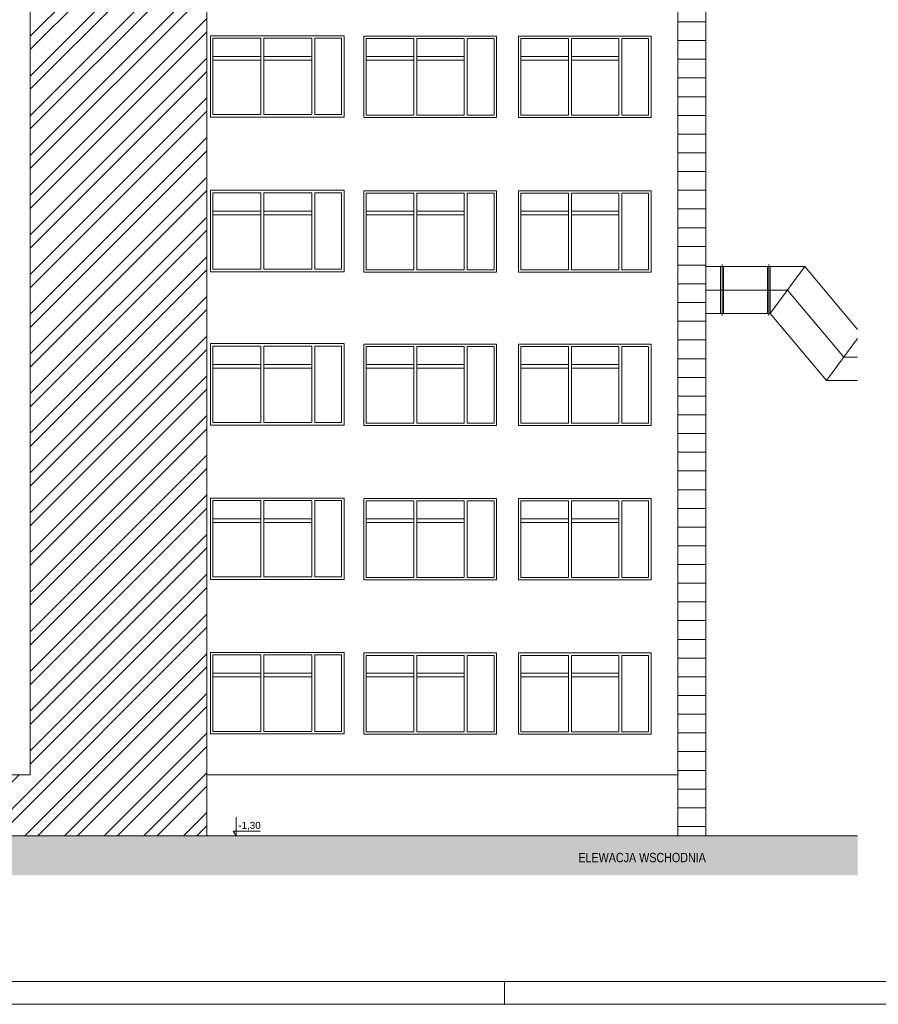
# Paper-space layout 'A-43 ELEWACJE' of a CAD drawing. Header units: millimetres. Extents: x -1100 to 1100, y 0 to 900.
# Tile 4 of 24: x 456 to 640, y 0 to 210. Entities that reach past the tile are written whole.
import ezdxf
from ezdxf.xclip import XClip

# ---------------------------------------------------------------- set-up
doc = ezdxf.new("R2010")
doc.units = ezdxf.units.MM
doc.header["$MEASUREMENT"] = 0
doc.header["$XCLIPFRAME"] = 0
doc.linetypes.add('DASHDOT', pattern=[254, 127, -63.5, 0, -63.5])
for name, color, linetype, lineweight in [('A_Arkusz_Nr_pióra__1', 7, 'Continuous', 20), ('A_opis_Nr_pióra__1', 7, 'Continuous', 20), ('A_ściany proj_Nr_pióra__1', 7, 'Continuous', 20), ('A_ściany_Nr_pióra__1', 7, 'Continuous', 20), ('A_ściany_Nr_pióra__2', 8, 'Continuous', 13), ('A_ściany_Nr_pióra__3', 252, 'Continuous', 13)]:
    doc.layers.add(name, color=color, linetype=linetype, lineweight=lineweight)
for name, color, linetype, lineweight, true_color in [('A_Arkusz_Nr_pióra__237', 7, 'Continuous', 5, 0x343434), ('A_sanitarne_Nr_pióra__6', 7, 'Continuous', 13, 0xa9a9a9), ('A_wymiary_Nr_pióra__7', 7, 'Continuous', 18, 0x171717)]:
    doc.layers.add(name, color=color, linetype=linetype, lineweight=lineweight, true_color=true_color)
doc.layers.add('A_ściany', color=7, linetype='Continuous')
doc.styles.add('STYL_AUTOMATYCZNY_2', font='ARIALN.TTF')
doc.styles.add('STYL_AUTOMATYCZNY_4', font='arial.ttf')

# ---------------------------------------------------------------- blocks, each defined once
blk = doc.blocks.new('Rysunek_1_1', base_point=(-473.34, 1334))
at = {"layer": 'A_ściany', "linetype": 'Continuous', "lineweight": 13}
h = blk.add_hatch(dxfattribs=at)
h.set_pattern_fill('BONIE_0001', color=8, style=0, pattern_type=2)
h.set_pattern_definition([(0, (-473.3395, 1333.9987), (0, 4), [])])
h.paths.add_polyline_path([(603.01, 407.62), (593.39, 407.62), (593.39, 395.9), (597.01, 395.9), (597.01, 36.02), (603.01, 36.02)])
h = blk.add_hatch(dxfattribs=at)
h.set_pattern_fill('stal_0001', color=8, style=0, pattern_type=2)
h.set_pattern_definition([(45, (-473.3395, 1333.999), (-4.24264, 4.24264), []), (45, (-474.754, 1335.413), (-4.24264, 4.24264), [])])
h.paths.add_polyline_path([(496.4, 36.02), (496.4, 395.9), (458.66, 395.9), (458.66, 49.02), (435.28, 49.02), (435.28, 47.57), (431.78, 47.57), (431.78, 46.13), (428.28, 46.13), (428.28, 44.68), (424.78, 44.68), (424.78, 43.24), (421.28, 43.24), (421.28, 41.79), (417.78, 41.79), (417.78, 40.35), (414.28, 40.35), (414.28, 38.9), (410.78, 38.9), (410.78, 37.46), (407.28, 37.46), (407.28, 36.02)])
blk.add_hatch(color=8, dxfattribs=at).paths.add_polyline_path([(108, 39.37), (29.9, 39.37), (29.9, 27.6), (635.41, 27.6), (635.41, 36.02), (177.67, 36.02)])
at = {"layer": 'A_sanitarne_Nr_pióra__6', "color": 253, "linetype": 'Continuous', "lineweight": 13, "true_color": 0xa9a9a9}
for p, q in [((606.47, 147.22), (606.47, 158.12)), ((606.47, 158.12), (606.47, 147.22)), ((616.47, 147.22), (616.47, 158.12)), ((616.47, 147.22), (616.47, 158.12)), ((603.01, 157.67), (606.47, 157.67)), ((606.17, 157.67), (606.17, 147.67)), ((606.47, 157.67), (606.77, 157.67)), ((606.77, 157.67), (606.77, 147.67)), ((606.77, 157.67), (616.17, 157.67)), ((606.77, 157.67), (606.77, 157.67)), ((606.77, 147.67), (606.77, 157.67)), ((616.17, 157.67), (616.17, 147.67)), ((616.17, 157.67), (616.47, 157.67)), ((616.17, 147.67), (616.17, 157.67)), ((624.17, 157.67), (616.47, 157.67)), ((624.17, 157.67), (616.77, 147.67)), ((616.77, 147.67), (616.77, 157.67)), ((635.41, 144.23), (624.17, 157.67)), ((606.47, 147.67), (603.01, 147.67)), ((606.77, 147.67), (606.47, 147.67)), ((616.17, 147.67), (606.77, 147.67)), ((616.47, 147.67), (616.17, 147.67)), ((616.77, 147.67), (616.47, 147.67)), ((628.78, 133.32), (616.77, 147.67)), ((635.41, 142.29), (628.78, 133.32)), ((635.41, 133.32), (628.78, 133.32))]:
    blk.add_line(p, q, dxfattribs=at)
at = {"layer": 'A_sanitarne_Nr_pióra__6', "color": 253, "linetype": 'DASHDOT', "lineweight": 13, "true_color": 0xa9a9a9}
for p, q in [((603.01, 152.67), (606.47, 152.67)), ((606.77, 152.67), (606.47, 152.67)), ((616.17, 152.67), (606.77, 152.67)), ((616.47, 152.67), (616.17, 152.67)), ((620.47, 152.67), (616.47, 152.67)), ((632.47, 138.32), (620.47, 152.67)), ((635.41, 138.32), (632.47, 138.32))]:
    blk.add_line(p, q, dxfattribs=at)
at = {"layer": 'A_wymiary_Nr_pióra__7', "color": 250, "linetype": 'Continuous', "lineweight": 18, "true_color": 0x171717}
for p, q in [((502.63, 36.02), (502.63, 40.02)), ((502.63, 36.02), (501.88, 36.02)), ((502.63, 36.02), (502.05, 37.02)), ((502.05, 37.02), (502.63, 37.02)), ((502.63, 37.02), (507.82, 37.02)), ((502.63, 36.02), (503.38, 36.02))]:
    blk.add_line(p, q, dxfattribs=at)
at = {"layer": 'A_ściany proj_Nr_pióra__1', "color": 7, "linetype": 'Continuous', "lineweight": 20}
blk.add_line((603.01, 407.62), (603.01, 36.02), dxfattribs=at)
at = {"layer": 'A_ściany_Nr_pióra__1', "color": 7, "linetype": 'Continuous', "lineweight": 20}
for p, q in [((597.01, 341.72), (597.01, 36.02)), ((496.4, 49.02), (597.01, 49.02)), ((635.41, 36.02), (177.67, 36.02))]:
    blk.add_line(p, q, dxfattribs=at)
at = {"layer": 'A_ściany_Nr_pióra__2', "color": 8, "linetype": 'Continuous', "lineweight": 13, "flags": 128}
blk.add_lwpolyline([(496.4, 36.02), (407.28, 36.02), (407.28, 37.46), (410.78, 37.46), (410.78, 38.9), (414.28, 38.9), (414.28, 40.35), (417.78, 40.35), (417.78, 41.79), (421.28, 41.79), (421.28, 43.24), (424.78, 43.24), (424.78, 44.68), (428.28, 44.68), (428.28, 46.13), (431.78, 46.13), (431.78, 47.57), (435.28, 47.57), (435.28, 49.02), (458.66, 49.02), (458.66, 395.9), (496.4, 395.9)], close=True, dxfattribs=at)
at = {"layer": 'A_ściany_Nr_pióra__3', "color": 252, "linetype": 'Continuous', "lineweight": 13}
for p, q in [((525.73, 207.04), (497.17, 207.04)), ((497.17, 207.04), (497.17, 189.64)), ((497.69, 206.52), (497.69, 190.17)), ((507.95, 206.52), (497.69, 206.52)), ((507.95, 190.17), (507.95, 206.52)), ((508.6, 206.52), (508.6, 190.17)), ((518.85, 206.52), (508.6, 206.52)), ((518.85, 190.17), (518.85, 206.52)), ((519.5, 206.52), (519.5, 190.17)), ((525.2, 206.52), (519.5, 206.52)), ((525.2, 190.17), (525.2, 206.52)), ((525.73, 207.04), (525.73, 189.64)), ((558.28, 206.94), (529.95, 206.94)), ((529.95, 206.94), (529.95, 189.54)), ((530.47, 206.42), (540.61, 206.42)), ((530.47, 190.07), (530.47, 206.42)), ((540.61, 206.42), (540.61, 190.07)), ((541.26, 206.42), (551.4, 206.42)), ((541.26, 190.07), (541.26, 206.42)), ((551.4, 206.42), (551.4, 190.07)), ((552.05, 206.42), (557.75, 206.42)), ((552.05, 190.07), (552.05, 206.42)), ((557.75, 206.42), (557.75, 190.07)), ((558.28, 189.54), (558.28, 206.94)), ((591.31, 206.94), (562.98, 206.94)), ((562.98, 206.94), (562.98, 189.54)), ((563.5, 206.42), (573.64, 206.42)), ((563.5, 190.07), (563.5, 206.42)), ((573.64, 206.42), (573.64, 190.07)), ((574.29, 206.42), (584.43, 206.42)), ((574.29, 190.07), (574.29, 206.42)), ((584.43, 206.42), (584.43, 190.07)), ((585.08, 206.42), (590.78, 206.42)), ((585.08, 190.07), (585.08, 206.42)), ((590.78, 206.42), (590.78, 190.07)), ((591.31, 189.54), (591.31, 206.94)), ((497.69, 202.6), (507.95, 202.6)), ((508.6, 202.6), (518.85, 202.6)), ((530.47, 202.6), (540.61, 202.6)), ((541.26, 202.6), (551.4, 202.6)), ((563.5, 202.6), (573.64, 202.6)), ((574.29, 202.6), (584.43, 202.6)), ((497.69, 201.8), (507.95, 201.8)), ((508.6, 201.8), (518.85, 201.8)), ((530.47, 201.8), (540.61, 201.8)), ((541.26, 201.8), (551.4, 201.8)), ((563.5, 201.8), (573.64, 201.8)), ((574.29, 201.8), (584.43, 201.8)), ((497.17, 189.64), (525.73, 189.64)), ((497.69, 190.17), (507.95, 190.17)), ((508.6, 190.17), (518.85, 190.17)), ((519.5, 190.17), (525.2, 190.17)), ((529.95, 189.54), (558.28, 189.54)), ((540.61, 190.07), (530.47, 190.07)), ((551.4, 190.07), (541.26, 190.07)), ((557.75, 190.07), (552.05, 190.07)), ((562.98, 189.54), (591.31, 189.54)), ((573.64, 190.07), (563.5, 190.07)), ((584.43, 190.07), (574.29, 190.07)), ((590.78, 190.07), (585.08, 190.07)), ((525.73, 173.99), (497.17, 173.99)), ((497.17, 173.99), (497.17, 156.59)), ((497.69, 173.47), (497.69, 157.12)), ((507.95, 173.47), (497.69, 173.47)), ((507.95, 157.12), (507.95, 173.47)), ((508.6, 173.47), (508.6, 157.12)), ((518.85, 173.47), (508.6, 173.47)), ((518.85, 157.12), (518.85, 173.47)), ((519.5, 173.47), (519.5, 157.12)), ((525.2, 173.47), (519.5, 173.47)), ((525.2, 157.12), (525.2, 173.47)), ((525.73, 173.99), (525.73, 156.59)), ((558.28, 173.89), (529.95, 173.89)), ((529.95, 173.89), (529.95, 156.49)), ((530.47, 173.37), (540.61, 173.37)), ((530.47, 157.02), (530.47, 173.37)), ((540.61, 173.37), (540.61, 157.02)), ((541.26, 173.37), (551.4, 173.37)), ((541.26, 157.02), (541.26, 173.37)), ((551.4, 173.37), (551.4, 157.02)), ((552.05, 173.37), (557.75, 173.37)), ((552.05, 157.02), (552.05, 173.37)), ((557.75, 173.37), (557.75, 157.02)), ((558.28, 156.49), (558.28, 173.89)), ((591.31, 173.89), (562.98, 173.89)), ((562.98, 173.89), (562.98, 156.49)), ((563.5, 173.37), (573.64, 173.37)), ((563.5, 157.02), (563.5, 173.37)), ((573.64, 173.37), (573.64, 157.02)), ((574.29, 173.37), (584.43, 173.37)), ((574.29, 157.02), (574.29, 173.37)), ((584.43, 173.37), (584.43, 157.02)), ((585.08, 173.37), (590.78, 173.37)), ((585.08, 157.02), (585.08, 173.37)), ((590.78, 173.37), (590.78, 157.02)), ((591.31, 156.49), (591.31, 173.89)), ((497.69, 169.55), (507.95, 169.55)), ((497.69, 168.75), (507.95, 168.75)), ((508.6, 169.55), (518.85, 169.55)), ((508.6, 168.75), (518.85, 168.75)), ((530.47, 169.55), (540.61, 169.55)), ((530.47, 168.75), (540.61, 168.75)), ((541.26, 169.55), (551.4, 169.55)), ((541.26, 168.75), (551.4, 168.75)), ((563.5, 169.55), (573.64, 169.55)), ((563.5, 168.75), (573.64, 168.75)), ((574.29, 169.55), (584.43, 169.55)), ((574.29, 168.75), (584.43, 168.75)), ((497.17, 156.59), (525.73, 156.59)), ((497.69, 157.12), (507.95, 157.12)), ((508.6, 157.12), (518.85, 157.12)), ((519.5, 157.12), (525.2, 157.12)), ((529.95, 156.49), (558.28, 156.49)), ((540.61, 157.02), (530.47, 157.02)), ((551.4, 157.02), (541.26, 157.02)), ((557.75, 157.02), (552.05, 157.02)), ((562.98, 156.49), (591.31, 156.49)), ((573.64, 157.02), (563.5, 157.02)), ((584.43, 157.02), (574.29, 157.02)), ((590.78, 157.02), (585.08, 157.02)), ((525.73, 141.22), (497.17, 141.22)), ((497.17, 141.22), (497.17, 123.82)), ((525.73, 141.22), (525.73, 123.82)), ((558.28, 141.12), (529.95, 141.12)), ((529.95, 141.12), (529.95, 123.72)), ((558.28, 123.72), (558.28, 141.12)), ((591.31, 141.12), (562.98, 141.12)), ((562.98, 141.12), (562.98, 123.72)), ((591.31, 123.72), (591.31, 141.12)), ((497.69, 140.69), (497.69, 124.34)), ((507.95, 140.69), (497.69, 140.69)), ((507.95, 124.34), (507.95, 140.69)), ((508.6, 140.69), (508.6, 124.34)), ((518.85, 140.69), (508.6, 140.69)), ((518.85, 124.34), (518.85, 140.69)), ((519.5, 140.69), (519.5, 124.34)), ((525.2, 140.69), (519.5, 140.69)), ((525.2, 124.34), (525.2, 140.69)), ((530.47, 140.59), (540.61, 140.59)), ((530.47, 124.24), (530.47, 140.59)), ((540.61, 140.59), (540.61, 124.24)), ((541.26, 140.59), (551.4, 140.59)), ((541.26, 124.24), (541.26, 140.59)), ((551.4, 140.59), (551.4, 124.24)), ((552.05, 140.59), (557.75, 140.59)), ((552.05, 124.24), (552.05, 140.59)), ((557.75, 140.59), (557.75, 124.24)), ((563.5, 140.59), (573.64, 140.59)), ((563.5, 124.24), (563.5, 140.59)), ((573.64, 140.59), (573.64, 124.24)), ((574.29, 140.59), (584.43, 140.59)), ((574.29, 124.24), (574.29, 140.59)), ((584.43, 140.59), (584.43, 124.24)), ((585.08, 140.59), (590.78, 140.59)), ((585.08, 124.24), (585.08, 140.59)), ((590.78, 140.59), (590.78, 124.24)), ((497.69, 136.77), (507.95, 136.77)), ((497.69, 135.97), (507.95, 135.97)), ((508.6, 136.77), (518.85, 136.77)), ((508.6, 135.97), (518.85, 135.97)), ((530.47, 136.77), (540.61, 136.77)), ((530.47, 135.97), (540.61, 135.97)), ((541.26, 136.77), (551.4, 136.77)), ((541.26, 135.97), (551.4, 135.97)), ((563.5, 136.77), (573.64, 136.77)), ((563.5, 135.97), (573.64, 135.97)), ((574.29, 136.77), (584.43, 136.77)), ((574.29, 135.97), (584.43, 135.97)), ((497.69, 124.34), (507.95, 124.34)), ((508.6, 124.34), (518.85, 124.34)), ((519.5, 124.34), (525.2, 124.34)), ((540.61, 124.24), (530.47, 124.24)), ((551.4, 124.24), (541.26, 124.24)), ((557.75, 124.24), (552.05, 124.24)), ((573.64, 124.24), (563.5, 124.24)), ((584.43, 124.24), (574.29, 124.24)), ((590.78, 124.24), (585.08, 124.24)), ((497.17, 123.82), (525.73, 123.82)), ((529.95, 123.72), (558.28, 123.72)), ((562.98, 123.72), (591.31, 123.72)), ((525.73, 108.22), (497.17, 108.22)), ((497.17, 108.22), (497.17, 90.82)), ((497.69, 107.69), (497.69, 91.34)), ((507.95, 107.69), (497.69, 107.69)), ((507.95, 91.34), (507.95, 107.69)), ((508.6, 107.69), (508.6, 91.34)), ((518.85, 107.69), (508.6, 107.69)), ((518.85, 91.34), (518.85, 107.69)), ((519.5, 107.69), (519.5, 91.34)), ((525.2, 107.69), (519.5, 107.69)), ((525.2, 91.34), (525.2, 107.69)), ((525.73, 108.22), (525.73, 90.82)), ((558.28, 108.12), (529.95, 108.12)), ((529.95, 108.12), (529.95, 90.72)), ((530.47, 107.59), (540.61, 107.59)), ((530.47, 91.24), (530.47, 107.59)), ((540.61, 107.59), (540.61, 91.24)), ((541.26, 107.59), (551.4, 107.59)), ((541.26, 91.24), (541.26, 107.59)), ((551.4, 107.59), (551.4, 91.24)), ((552.05, 107.59), (557.75, 107.59)), ((552.05, 91.24), (552.05, 107.59)), ((557.75, 107.59), (557.75, 91.24)), ((558.28, 90.72), (558.28, 108.12)), ((591.31, 108.12), (562.98, 108.12)), ((562.98, 108.12), (562.98, 90.72)), ((563.5, 107.59), (573.64, 107.59)), ((563.5, 91.24), (563.5, 107.59)), ((573.64, 107.59), (573.64, 91.24)), ((574.29, 107.59), (584.43, 107.59)), ((574.29, 91.24), (574.29, 107.59)), ((584.43, 107.59), (584.43, 91.24)), ((585.08, 107.59), (590.78, 107.59)), ((585.08, 91.24), (585.08, 107.59)), ((590.78, 107.59), (590.78, 91.24)), ((591.31, 90.72), (591.31, 108.12)), ((497.69, 103.77), (507.95, 103.77)), ((508.6, 103.77), (518.85, 103.77)), ((530.47, 103.77), (540.61, 103.77)), ((541.26, 103.77), (551.4, 103.77)), ((563.5, 103.77), (573.64, 103.77)), ((574.29, 103.77), (584.43, 103.77)), ((497.69, 102.97), (507.95, 102.97)), ((508.6, 102.97), (518.85, 102.97)), ((530.47, 102.97), (540.61, 102.97)), ((541.26, 102.97), (551.4, 102.97)), ((563.5, 102.97), (573.64, 102.97)), ((574.29, 102.97), (584.43, 102.97)), ((497.17, 90.82), (525.73, 90.82)), ((497.69, 91.34), (507.95, 91.34)), ((508.6, 91.34), (518.85, 91.34)), ((519.5, 91.34), (525.2, 91.34)), ((529.95, 90.72), (558.28, 90.72)), ((540.61, 91.24), (530.47, 91.24)), ((551.4, 91.24), (541.26, 91.24)), ((557.75, 91.24), (552.05, 91.24)), ((562.98, 90.72), (591.31, 90.72)), ((573.64, 91.24), (563.5, 91.24)), ((584.43, 91.24), (574.29, 91.24)), ((590.78, 91.24), (585.08, 91.24)), ((525.73, 75.22), (497.17, 75.22)), ((497.17, 75.22), (497.17, 57.82)), ((497.69, 74.69), (497.69, 58.34)), ((507.95, 74.69), (497.69, 74.69)), ((507.95, 58.34), (507.95, 74.69)), ((508.6, 74.69), (508.6, 58.34)), ((518.85, 74.69), (508.6, 74.69)), ((518.85, 58.34), (518.85, 74.69)), ((519.5, 74.69), (519.5, 58.34)), ((525.2, 74.69), (519.5, 74.69)), ((525.2, 58.34), (525.2, 74.69)), ((525.73, 75.22), (525.73, 57.82)), ((558.28, 75.12), (529.95, 75.12)), ((529.95, 75.12), (529.95, 57.72)), ((530.47, 74.59), (540.61, 74.59)), ((530.47, 58.24), (530.47, 74.59)), ((540.61, 74.59), (540.61, 58.24)), ((541.26, 74.59), (551.4, 74.59)), ((541.26, 58.24), (541.26, 74.59)), ((551.4, 74.59), (551.4, 58.24)), ((552.05, 74.59), (557.75, 74.59)), ((552.05, 58.24), (552.05, 74.59)), ((557.75, 74.59), (557.75, 58.24)), ((558.28, 57.72), (558.28, 75.12)), ((591.31, 75.12), (562.98, 75.12)), ((562.98, 75.12), (562.98, 57.72)), ((563.5, 74.59), (573.64, 74.59)), ((563.5, 58.24), (563.5, 74.59)), ((573.64, 74.59), (573.64, 58.24)), ((574.29, 74.59), (584.43, 74.59)), ((574.29, 58.24), (574.29, 74.59)), ((584.43, 74.59), (584.43, 58.24)), ((585.08, 74.59), (590.78, 74.59)), ((585.08, 58.24), (585.08, 74.59)), ((590.78, 74.59), (590.78, 58.24)), ((591.31, 57.72), (591.31, 75.12)), ((497.69, 70.77), (507.95, 70.77)), ((497.69, 69.97), (507.95, 69.97)), ((508.6, 70.77), (518.85, 70.77)), ((508.6, 69.97), (518.85, 69.97)), ((530.47, 70.77), (540.61, 70.77)), ((530.47, 69.97), (540.61, 69.97)), ((541.26, 70.77), (551.4, 70.77)), ((541.26, 69.97), (551.4, 69.97)), ((563.5, 70.77), (573.64, 70.77)), ((563.5, 69.97), (573.64, 69.97)), ((574.29, 70.77), (584.43, 70.77)), ((574.29, 69.97), (584.43, 69.97)), ((497.17, 57.82), (525.73, 57.82)), ((497.69, 58.34), (507.95, 58.34)), ((508.6, 58.34), (518.85, 58.34)), ((519.5, 58.34), (525.2, 58.34)), ((529.95, 57.72), (558.28, 57.72)), ((540.61, 58.24), (530.47, 58.24)), ((551.4, 58.24), (541.26, 58.24)), ((557.75, 58.24), (552.05, 58.24)), ((562.98, 57.72), (591.31, 57.72)), ((573.64, 58.24), (563.5, 58.24)), ((584.43, 58.24), (574.29, 58.24)), ((590.78, 58.24), (585.08, 58.24))]:
    blk.add_line(p, q, dxfattribs=at)
at = {"layer": 'A_opis_Nr_pióra__1', "color": 7, "linetype": 'Continuous', "lineweight": 20, "insert": (603.01, 30.34), "char_height": 2, "attachment_point": 9, "style": 'STYL_AUTOMATYCZNY_2'}
blk.add_mtext('\\A1;{\\pqr;\\fArial Narrow|b0|i0|c238|p0;\\W1.000000;ELEWACJA WSCHODNIA}', dxfattribs=at)
at = {"layer": 'A_wymiary_Nr_pióra__7', "color": 250, "linetype": 'Continuous', "lineweight": 18, "true_color": 0x171717, "insert": (503.13, 37.22), "char_height": 1.5, "width": 4.6889, "attachment_point": 7, "style": 'STYL_AUTOMATYCZNY_4'}
blk.add_mtext('\\A1;{\\pql;\\fArial|b0|i0|c238|p0;\\W1.000000;-1,30}', dxfattribs=at)

psp = doc.layouts.new('A-43 ELEWACJE')

# ---------------------------------------------------------------- linework, layer by layer
at = {"layer": 'A_Arkusz_Nr_pióra__1', "color": 7, "linetype": 'Continuous', "lineweight": 20}
psp.add_line((1095.1, 4.9), (29.9, 4.9), dxfattribs=at)
at = {"layer": 'A_Arkusz_Nr_pióra__1', "color": 7, "linetype": 'Continuous', "lineweight": 20, "flags": 128}
psp.add_lwpolyline([(0, 900), (1100, 900), (1100, 0), (0, 0)], close=True, dxfattribs=at)
at = {"layer": 'A_Arkusz_Nr_pióra__237', "color": 250, "linetype": 'Continuous', "lineweight": 5, "true_color": 0x343434}
psp.add_line((560, 0), (560, 4.9), dxfattribs=at)

# ---------------------------------------------------------------- block references
at = {"color": 37, "linetype": 'Continuous', "lineweight": 5, "true_color": 0x656532}
ref = psp.add_blockref('Rysunek_1_1', (-473.34, 1334), dxfattribs=at)
XClip(ref).set_block_clipping_path([(29.8998034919, 21.5565254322), (635.411243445, 454.3579568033)])

doc.saveas('drawing.dxf')
